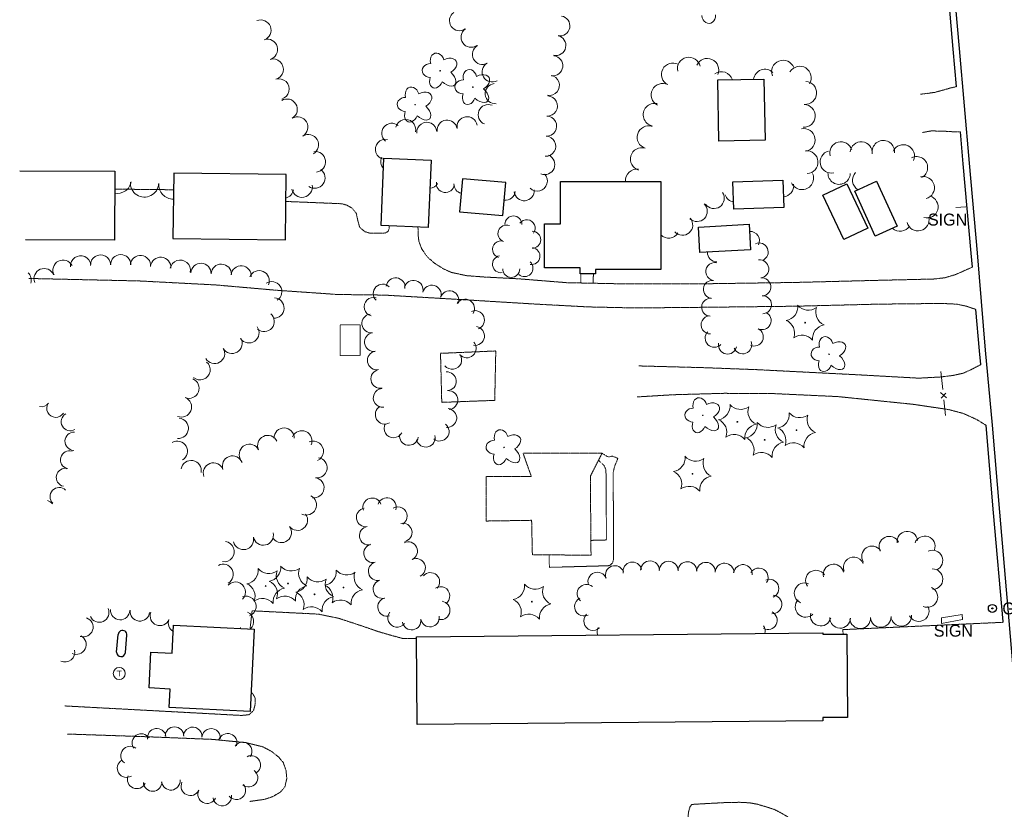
# Model space of a CAD drawing. Extents: x 386588 to 390135, y 96998 to 113606.
# Tile 38 of 92: x 387476 to 387870, y 100516 to 100832. Entities that reach past the tile are written whole.
import ezdxf
from ezdxf.enums import TextEntityAlignment as Align

# ---------------------------------------------------------------- set-up
doc = ezdxf.new("R2010")
doc.units = 0
doc.header["$MEASUREMENT"] = 0
doc.linetypes.add('Wisdot3', pattern=[0.1875, 0.125, -0.0625])
doc.linetypes.add('Wisdot5', pattern=[0.1, 0.05, -0.05])
for name, color, linetype, lineweight in [('E_BLD', 241, 'Continuous', 25), ('E_DWY', 2, 'Wisdot3', 15), ('E_LAND_Vegetation', 3, 'Continuous', 15), ('E_MISCPROP_Railing', 30, 'Continuous', 15), ('E_MISCPROP_Solid', 241, 'Continuous', 15), ('E_PATH_Sidewalk', 2, 'Wisdot5', 15), ('E_RDWY', 21, 'Continuous', 25), ('E_SGN', 21, 'Continuous', 15), ('E_UTL_EGuyWire', 200, 'Continuous', 25)]:
    doc.layers.add(name, color=color, linetype=linetype, lineweight=lineweight)
doc.styles.add('Style-dot_font5', font='dot_font5.shx')

# ---------------------------------------------------------------- blocks, each defined once
blk = doc.blocks.new('BSGN')
at = {"layer": 'E_SGN', "style": 'Style-dot_font5'}
blk.add_text('SIGN', height=12, dxfattribs=at).set_placement((0, 0), align=Align.MIDDLE_CENTER)
blk = doc.blocks.new('GUY')
at = {"layer": 'E_UTL_EGuyWire'}
for radius in [4, 0.5]:
    blk.add_circle((0, 0), radius, dxfattribs=at)
at = {"layer": 'E_UTL_EGuyWire', "style": 'Style-dot_font5'}
blk.add_text('GUY', height=12, dxfattribs=at).set_placement((10, 0), align=Align.MIDDLE_LEFT)
blk = doc.blocks.new('CTRE')
at = {"layer": 'E_LAND_Vegetation'}
blk.add_circle((0, 0), 0.223, dxfattribs=at)
for centre, start, end in [((-11.97, 8.96), 280.2067, 5.9716), ((1.81, 14.92), 220.2113, 305.9762), ((13.83, 5.89), 160.2113, 245.9762), ((-13.83, -5.9), 340.2113, 65.9762), ((-1.81, -14.93), 40.2113, 125.9762)]:
    blk.add_arc(centre, 7.87, start, end, dxfattribs=at)
at = {"layer": 'E_LAND_Vegetation', "extrusion": (0, 0, -1)}
blk.add_arc((-12.03, -9.04), 7.87, 354.0728, 79.7489, dxfattribs=at)
blk = doc.blocks.new('SIGN')
at = {"layer": 'E_SGN', "lineweight": 13, "style": 'Style-dot_font5'}
blk.add_text('SIGN', height=12, dxfattribs=at).set_placement((0, 0), align=Align.MIDDLE_CENTER)
blk = doc.blocks.new('TANK')
at = {"layer": 'E_MISCPROP_Solid'}
blk.add_circle((0, 0), 10.9, dxfattribs=at)
at = {"layer": 'E_MISCPROP_Solid', "style": 'Style-dot_font5', "width": 1.111111}
blk.add_text('T', height=10.8, dxfattribs=at).set_placement((0, 0), align=Align.MIDDLE_CENTER)
blk = doc.blocks.new('DTRE')
at = {"layer": 'E_LAND_Vegetation'}
blk.add_circle((-0.18, 0), 0.183, dxfattribs=at)
for centre, major_axis, ratio in [((-1.87, 5.32), (1.36, -4.98), 0.782863), ((4.06, 2.74), (-5.27, -2.93), 0.691916), ((-5.87, 0.15), (4.93, -0.12), 0.832022), ((-2.49, -5.24), (1.8, 4.86), 0.716896), ((3.54, -3.71), (-5.01, 4.58), 0.560249)]:
    blk.add_ellipse(centre, major_axis=major_axis, ratio=ratio, start_param=1.570796, end_param=4.712389, dxfattribs=at)

msp = doc.modelspace()

# ---------------------------------------------------------------- linework, layer by layer
at = {"layer": 'E_BLD'}
for p, q in [((387755.42, 100807.8), (387773.89, 100808.15)), ((387755.89, 100783.28), (387755.42, 100807.8)), ((387773.89, 100808.15), (387774.36, 100783.63)), ((387774.36, 100783.63), (387755.89, 100783.28)), ((387755.89, 100783.28), (387755.89, 100783.28)), ((387774.36, 100783.63), (387774.36, 100783.63)), ((387620.7, 100749.5), (387621.8, 100776.51)), ((387621.8, 100776.51), (387640.72, 100775.74)), ((387640.72, 100775.74), (387639.62, 100748.73)), ((387640.72, 100775.74), (387640.72, 100775.74)), ((387476.11, 100771.37), (387514.16, 100771.23)), ((387514.16, 100771.23), (387514.06, 100743.71)), ((387537.72, 100770.46), (387537.44, 100744.29)), ((387582.71, 100769.98), (387537.72, 100770.46)), ((387582.42, 100743.8), (387582.71, 100769.98)), ((387582.71, 100769.98), (387582.71, 100769.98)), ((387653.27, 100768.27), (387652.09, 100755.02)), ((387670.67, 100766.72), (387653.27, 100768.27)), ((387669.49, 100753.47), (387670.67, 100766.72)), ((387670.67, 100766.72), (387670.67, 100766.72)), ((387692.57, 100767.12), (387692.57, 100767.12)), ((387692.57, 100767.12), (387732.72, 100767.12)), ((387692.57, 100750.23), (387692.57, 100767.12)), ((387732.72, 100767.12), (387732.72, 100731.84)), ((387761.49, 100767.06), (387781.5, 100767.72)), ((387761.85, 100756.1), (387761.49, 100767.06)), ((387761.49, 100767.06), (387761.49, 100767.06)), ((387781.5, 100767.72), (387781.86, 100756.76)), ((387797.47, 100761.63), (387807.09, 100766.2)), ((387807.09, 100766.2), (387815.53, 100748.42)), ((387810.26, 100763.24), (387819.02, 100767.24)), ((387819.02, 100767.24), (387819.02, 100767.24)), ((387819.02, 100767.24), (387827.25, 100749.21)), ((387818.49, 100745.21), (387810.26, 100763.24)), ((387810.26, 100763.24), (387810.26, 100763.24)), ((387805.92, 100743.85), (387797.47, 100761.63)), ((387652.09, 100755.02), (387652.09, 100755.02)), ((387652.09, 100755.02), (387669.49, 100753.47)), ((387781.86, 100756.76), (387761.85, 100756.1)), ((387781.86, 100756.76), (387781.86, 100756.76)), ((387669.49, 100753.47), (387669.49, 100753.47)), ((387686.05, 100732.56), (387686.05, 100750.23)), ((387686.05, 100750.23), (387692.57, 100750.23)), ((387692.57, 100750.23), (387692.57, 100750.23)), ((387747.72, 100748.87), (387768, 100750.03)), ((387768, 100750.03), (387768, 100750.03)), ((387768, 100750.03), (387768.58, 100739.8)), ((387620.7, 100749.5), (387620.7, 100749.5)), ((387639.62, 100748.73), (387620.7, 100749.5)), ((387639.62, 100748.73), (387639.62, 100748.73)), ((387748.3, 100738.65), (387747.72, 100748.87)), ((387747.72, 100748.87), (387747.72, 100748.87)), ((387815.53, 100748.42), (387805.92, 100743.85)), ((387815.53, 100748.42), (387815.53, 100748.42)), ((387827.25, 100749.21), (387818.49, 100745.21)), ((387514.06, 100743.71), (387478.42, 100743.84)), ((387514.06, 100743.71), (387514.06, 100743.71)), ((387537.44, 100744.29), (387582.42, 100743.8)), ((387537.44, 100744.29), (387537.44, 100744.29)), ((387582.42, 100743.8), (387582.42, 100743.8)), ((387805.92, 100743.85), (387805.92, 100743.85)), ((387818.49, 100745.21), (387818.49, 100745.21)), ((387768.58, 100739.8), (387748.3, 100738.65)), ((387768.58, 100739.8), (387768.58, 100739.8)), ((387700.34, 100732.56), (387686.05, 100732.56)), ((387686.05, 100732.56), (387686.05, 100732.56)), ((387700.34, 100730.18), (387700.34, 100732.56)), ((387700.34, 100732.56), (387700.34, 100732.56)), ((387732.72, 100731.84), (387706.57, 100731.84)), ((387706.57, 100731.84), (387706.57, 100730.18)), ((387732.72, 100731.84), (387732.72, 100731.84)), ((387706.57, 100730.18), (387700.34, 100730.18)), ((387700.34, 100730.18), (387700.34, 100730.18)), ((387706.57, 100730.18), (387706.57, 100730.18)), ((387537.16, 100578.21), (387537.71, 100589.48)), ((387537.71, 100589.48), (387569.97, 100587.89)), ((387514.89, 100578.69), (387515.55, 100585.75)), ((387518.38, 100578.46), (387519.04, 100585.45)), ((387569.97, 100587.89), (387568.34, 100554.88)), ((387569.97, 100587.89), (387569.97, 100587.89)), ((387634.88, 100584.85), (387797.46, 100586.36)), ((387634.88, 100584.85), (387634.88, 100584.85)), ((387635.21, 100549.64), (387634.88, 100584.85)), ((387797.46, 100586.36), (387797.46, 100586.36)), ((387797.46, 100586.36), (387797.46, 100585.81)), ((387797.46, 100585.81), (387807.06, 100585.9)), ((387797.46, 100585.81), (387797.46, 100585.81)), ((387807.06, 100585.9), (387807.38, 100552.54)), ((387527.9, 100564.31), (387528.61, 100578.63)), ((387528.61, 100578.63), (387537.16, 100578.21)), ((387537.16, 100578.21), (387537.16, 100578.21)), ((387536.34, 100563.89), (387527.9, 100564.31)), ((387535.97, 100556.47), (387536.34, 100563.89)), ((387536.34, 100563.89), (387536.34, 100563.89)), ((387568.34, 100554.88), (387535.97, 100556.47)), ((387535.97, 100556.47), (387535.97, 100556.47)), ((387568.34, 100554.88), (387568.34, 100554.88)), ((387797.51, 100551.15), (387635.21, 100549.64)), ((387635.21, 100549.64), (387635.21, 100549.64)), ((387807.38, 100552.54), (387797.5, 100552.45)), ((387797.5, 100552.45), (387797.5, 100552.45)), ((387797.5, 100552.45), (387797.51, 100551.15)), ((387807.38, 100552.54), (387807.38, 100552.54))]:
    msp.add_line(p, q, dxfattribs=at)
for centre, start, end in [((387517.3, 100585.59), 355.4149, 177.8753), ((387516.64, 100578.63), 178.234, 354.2513)]:
    msp.add_arc(centre, 1.75, start, end, dxfattribs=at)
at = {"layer": 'E_DWY', "flags": 128}
for points in [[(387850.99, 100805.13), (387848.68, 100804.62), (387845.29, 100803.64), (387842.24, 100802.84), (387839.59, 100802.45), (387836.51, 100802.08)], [(387852.56, 100787.05), (387849.12, 100787.09), (387845.47, 100787.32), (387840.82, 100787.39), (387837.32, 100786.76)], [(387537.65, 100763.83), (387514.14, 100764.09)], [(387623.96, 100749.37), (387623.96, 100748.27), (387623.49, 100747.14), (387622.39, 100746.52), (387620.51, 100746.42), (387616.07, 100746.5), (387614.21, 100747.05), (387612.15, 100748.81), (387611.37, 100751.64), (387610.82, 100754.35), (387609.17, 100756.44), (387607.09, 100757.62), (387605.08, 100758.23), (387582.59, 100759.15)], [(387857.32, 100732.83), (387850.53, 100729.86), (387846.37, 100728.59), (387841.77, 100728.08), (387817.57, 100727.51), (387786.42, 100726.71), (387745.17, 100726.1), (387714.44, 100726.21), (387695.09, 100726.61), (387676.14, 100728.14), (387661.98, 100728.89), (387654.81, 100729.44), (387648.8, 100730.75), (387645.61, 100732.19), (387642.14, 100734.4), (387639.21, 100736.95), (387637.02, 100740.08), (387635.86, 100743.09), (387635.5, 100746.04), (387635.49, 100748.9)], [(387479.73, 100728.31), (387523.95, 100727.31), (387554.45, 100725.72), (387578.62, 100723.6), (387603.25, 100721.89), (387622.01, 100721.65), (387654.5, 100719.75), (387682.77, 100718.03), (387703.71, 100716.91), (387722.27, 100716.5), (387749.98, 100716.76), (387786.39, 100717.19), (387819.21, 100718.01), (387845.17, 100718.31), (387851.15, 100718.01), (387854.86, 100717.21), (387858.75, 100715.9)], [(387666.62, 100699.27), (387644.5, 100698.32), (387645, 100678.69), (387666.2, 100679.48)], [(387666.2, 100679.48), (387666.62, 100699.27)], [(387860.65, 100693.8), (387857.27, 100692.02), (387853.73, 100690.38), (387849.67, 100689.48), (387844.65, 100688.85), (387835.84, 100688.38), (387810.87, 100689.76), (387771.18, 100691.78), (387749.97, 100692.58), (387723.91, 100693.28)], [(387723.21, 100680.87), (387737.65, 100681.74), (387758, 100682.31), (387777.47, 100682.21), (387803.5, 100681), (387833.86, 100677.88), (387847.86, 100675.8), (387853.67, 100674.25), (387858.98, 100671.85), (387862.88, 100669.47)], [(387677.51, 100658.35), (387680.88, 100648.94), (387662.73, 100648.95), (387662.76, 100631.16), (387680.96, 100631.45), (387681.26, 100617.68), (387704.73, 100617.46), (387704.46, 100649.09)], [(387704.46, 100649.09), (387709.17, 100658.32), (387677.51, 100658.35)], [(387568.31, 100587.97), (387569.1, 100595.21), (387595.61, 100593.88), (387603.69, 100592.22), (387612.43, 100589.36), (387619.78, 100586.82), (387625.43, 100585.2), (387629.59, 100584.07), (387634.89, 100584.12)], [(387869.63, 100590.6), (387805.53, 100587.67), (387805.58, 100585.89)], [(387494.13, 100557.11), (387542.02, 100554.54), (387564.83, 100553.3), (387567.86, 100553.59), (387569.68, 100555.29), (387570.34, 100557.79), (387570.26, 100560.48), (387569.08, 100562.44), (387568.73, 100562.65)], [(387568.21, 100518.87), (387574.16, 100519.71), (387577.39, 100520.82), (387580.54, 100522.66), (387582.23, 100524.8), (387583, 100528.02), (387582.68, 100531.32), (387581.57, 100534.46), (387579.65, 100536.71), (387576.92, 100538.88), (387573.32, 100540.78), (387566.68, 100542.4), (387553.23, 100543.72), (387526.02, 100544.81), (387495.07, 100545.86)], [(387807.98, 100476.43), (387807.51, 100478.54), (387805.88, 100480.37), (387804.59, 100481.54), (387802.94, 100482.51), (387801.11, 100483.14), (387799.25, 100483.39), (387796.26, 100483.8), (387793.76, 100484.05), (387792.55, 100484.41), (387791.57, 100485.61), (387791.06, 100487.55), (387791.16, 100498.31), (387791.01, 100501.57), (387790.3, 100504.51), (387789.2, 100506.5), (387787.67, 100508.4), (387785.62, 100510.73), (387783.28, 100512.81), (387780.77, 100514.24), (387778.11, 100515.65), (387774.85, 100516.68), (387771.31, 100517.74), (387768.24, 100518.31), (387764.19, 100518.51), (387760, 100518.49), (387745.95, 100517.73), (387744.99, 100517.59), (387744.28, 100516.55), (387743.76, 100514.68), (387740.6, 100485.95), (387739.96, 100484.76), (387738.95, 100484.12), (387737.31, 100483.86), (387700.92, 100485.67), (387659.47, 100486.36), (387634.18, 100486.55), (387622.57, 100486.46), (387618.08, 100486.32), (387612.09, 100486.76), (387600.91, 100489.69)]]:
    msp.add_lwpolyline(points, dxfattribs=at)
at = {"layer": 'E_LAND_Vegetation'}
for centre, radius, start, end in [((387652.12, 100831.55), 4.03, 124.9771, 304.9771), ((387692.24, 100829.45), 4.03, 259.8706, 79.8706), ((387572.57, 100827.7), 4.14, 291.5136, 111.5136), ((387656.73, 100824.92), 4.03, 124.4269, 304.4269), ((387690.64, 100821.63), 4.03, 257.4063, 77.4063), ((387575.16, 100820.03), 4.14, 286.1315, 106.1315), ((387661.26, 100818.05), 4.03, 119.0954, 299.0954), ((387689.4, 100813.49), 4.03, 262.9326, 82.9326), ((387577.49, 100812.06), 4.14, 286.4684, 106.4684), ((387665.18, 100811.01), 4.03, 119.0954, 299.0954), ((387737.51, 100810.02), 4.58, 63.252, 243.252), ((387743.89, 100812.3), 4.58, 12.3365, 192.3365), ((387751.26, 100811.83), 4.58, 335.985, 155.985), ((387781.59, 100811.11), 4.6, 21.4072, 201.4072), ((387788.27, 100808.67), 4.6, 328.5935, 148.5935), ((387688.05, 100805.65), 4.03, 259.8538, 79.8538), ((387756.93, 100806.52), 4.58, 17.5956, 126.0126), ((387774.34, 100807.49), 4.6, 46.9964, 172.7641), ((387579.83, 100804.12), 4.14, 286.4684, 106.4684), ((387666.41, 100802.32), 4.03, 95.4595, 275.4595), ((387733.38, 100801.83), 4.58, 63.252, 243.252), ((387790.39, 100802.63), 4.6, 266.3286, 86.3286), ((387687.27, 100797.38), 4.03, 267.6337, 87.6337), ((387583.07, 100796.04), 4.14, 300.6653, 120.6653), ((387663.6, 100793.91), 4.03, 67.9149, 247.9149), ((387730.21, 100793.86), 4.58, 77.3573, 257.3573), ((387789.83, 100793.43), 4.6, 266.829, 86.829), ((387686.94, 100789.33), 4.03, 267.6097, 87.6097), ((387587.31, 100788.91), 4.14, 300.9523, 120.9523), ((387625.02, 100786.43), 4.03, 50.457, 230.457), ((387630.53, 100787.97), 4.03, 346.1747, 166.1747), ((387639, 100786.82), 4.03, 4.0977, 184.0977), ((387647.14, 100787.73), 4.03, 8.1301, 188.1301), ((387655.15, 100789.07), 4.03, 9.7786, 189.7786), ((387727.77, 100784.84), 4.58, 72.3687, 252.3687), ((387591.57, 100781.8), 4.14, 300.9523, 120.9523), ((387789.8, 100783.74), 4.6, 281.1726, 101.1726), ((387622.49, 100780.02), 4.03, 79.1541, 259.1541), ((387686.6, 100781.28), 4.03, 267.6097, 87.6097), ((387804.74, 100778.59), 4.47, 15.1895, 195.1895), ((387812.84, 100778.58), 4.47, 354.8482, 174.8482), ((387821.71, 100779.09), 4.47, 353.8986, 173.8986), ((387829.69, 100777.42), 4.47, 335.0567, 155.0567), ((387594.34, 100774.98), 4.14, 278.1432, 98.1432), ((387686.21, 100773.91), 4.03, 247.4603, 67.4603), ((387725.07, 100776.12), 4.58, 73.6603, 253.6603), ((387790.93, 100774.88), 4.6, 274.186, 94.186), ((387800.87, 100774.98), 4.47, 103.5904, 283.5904), ((387624.63, 100775.02), 4.03, 153.2683, 221.9508), ((387834.97, 100772.66), 4.47, 297.26, 117.26), ((387594.17, 100768.57), 4.14, 234.7339, 54.7339), ((387683.24, 100767.31), 4.03, 223.7496, 43.7496), ((387723.11, 100767.53), 4.58, 82.3944, 185.0691), ((387789.16, 100768.48), 4.6, 204.6359, 24.6359), ((387804.01, 100770.47), 4.47, 177.8648, 357.8648), ((387813.85, 100767.67), 4.47, 136.6612, 239.0177), ((387515.12, 100768), 5.67, 260.0118, 350.5321), ((387526.05, 100766.55), 5.67, 176.9313, 356.9313), ((387537.48, 100765.78), 5.67, 174.1541, 271.3508), ((387640.22, 100768.11), 3.61, 270.6839, 329.9213), ((387646.45, 100766.35), 3.61, 171.7919, 351.7919), ((387653.48, 100766.01), 3.61, 177.8692, 258.3195), ((387781.24, 100765.53), 4.6, 276.0328, 6.6602), ((387837.69, 100764.66), 4.47, 284.93, 104.93), ((387581.6, 100764.5), 4.14, 284.0318, 350.8934), ((387589.07, 100764.92), 4.14, 191.172, 11.172), ((387670.42, 100763.63), 4.03, 264.5955, 352.1635), ((387677.99, 100763.45), 4.03, 185.4701, 5.4701), ((387753.93, 100760.41), 4.1, 214.8832, 34.8832), ((387762.34, 100763.01), 4.1, 196.375, 261.8589), ((387747.15, 100755.21), 4.1, 226.2298, 46.2298), ((387839.14, 100756.99), 4.47, 254.4317, 74.4317), ((387673.67, 100749.95), 3.4, 359.3525, 179.3525), ((387678.95, 100748.44), 3.4, 323.1914, 143.1914), ((387741.33, 100749.71), 4.1, 221.003, 41.003), ((387835.55, 100751.79), 4.47, 193.8883, 13.8883), ((387670.89, 100746.3), 3.4, 70.0536, 250.0536), ((387681.22, 100743.83), 3.4, 269.6158, 89.6158), ((387730.62, 100753.03), 4.1, 300.9407, 302.495), ((387735.81, 100748.49), 4.1, 221.0755, 333.1205), ((387768.5, 100743.5), 3.63, 331.4143, 95.2924), ((387828.41, 100751.66), 4.47, 227.5987, 326.8044), ((387668.74, 100739.92), 3.4, 72.6351, 252.6351), ((387771.99, 100738.89), 3.63, 293.336, 113.336), ((387680.89, 100737.28), 3.4, 261.4247, 81.4247), ((387754.99, 100738.57), 3.63, 175.9306, 271.5637), ((387493.45, 100731.62), 4.06, 27.5329, 207.5329), ((387500.48, 100733.36), 4.06, 5.4572, 185.4572), ((387508.47, 100733.68), 4.06, 1.8916, 181.8916), ((387516.54, 100733.79), 4.06, 0.4921, 180.4921), ((387524.45, 100733.47), 4.06, 354.9706, 174.9706), ((387532.53, 100732.76), 4.06, 354.9706, 174.9706), ((387540.37, 100731.63), 4.06, 349.4156, 169.4156), ((387548.65, 100730.35), 4.06, 357.6649, 177.6649), ((387668.69, 100734), 3.4, 98.9321, 278.9321), ((387678.11, 100732.44), 3.4, 227.1027, 47.1027), ((387754.31, 100731.04), 3.63, 80.6673, 260.6673), ((387772.21, 100732.13), 3.63, 276.4344, 96.4344), ((387476.68, 100727.72), 4.06, 341.6629, 45.2394), ((387485.89, 100728.24), 4.06, 22.4836, 202.4836), ((387556.75, 100730.02), 4.06, 357.6649, 177.6649), ((387564.74, 100729.33), 4.06, 354.7513, 174.7513), ((387571.92, 100727.4), 4.06, 337.0899, 157.0899), ((387672.82, 100732.12), 3.4, 180.0188, 0.0188), ((387576.95, 100722.99), 4.06, 303.6089, 123.6089), ((387626.53, 100724.8), 3.77, 352.9315, 172.9315), ((387633.75, 100723.78), 3.77, 344.9986, 164.9986), ((387753.32, 100723.92), 3.63, 83.4346, 263.4346), ((387773.03, 100724.91), 3.63, 276.4344, 96.4344), ((387621.35, 100722.25), 3.77, 45.4239, 225.4239), ((387641.03, 100721.83), 3.77, 344.9986, 164.9986), ((387648.1, 100719.58), 3.77, 341.6047, 161.6047), ((387577.84, 100716.47), 4.06, 267.1637, 87.1637), ((387617.72, 100716.95), 3.77, 74.6571, 254.6571), ((387654.34, 100716.27), 3.77, 327.668, 147.668), ((387752.63, 100716.79), 3.63, 86.7136, 266.7136), ((387773.34, 100717.78), 3.63, 272.1745, 92.1745), ((387658.3, 100711.64), 3.77, 291.7842, 111.7842), ((387773.17, 100711.44), 3.63, 244.5014, 64.5014), ((387573.94, 100711.11), 4.06, 228.9549, 48.9549), ((387616.81, 100710.32), 3.77, 97.8495, 277.8495), ((387752.4, 100709.72), 3.63, 92.8629, 272.8629), ((387567.83, 100706.56), 4.06, 214.9067, 34.9067), ((387658.32, 100705.29), 3.77, 260.6601, 80.6601), ((387754.04, 100704.39), 3.63, 135.777, 315.777), ((387770.05, 100704.88), 3.63, 244.5014, 64.5014), ((387561.1, 100702.34), 4.06, 210.0642, 30.0642), ((387617.84, 100702.85), 3.77, 97.8495, 277.8495), ((387654.99, 100700.31), 3.77, 222.3437, 42.3437), ((387765.39, 100701.75), 3.63, 201.8554, 21.8554), ((387554.08, 100698.27), 4.06, 210.0642, 30.0642), ((387619.03, 100695.5), 3.77, 100.5434, 280.5434), ((387759.36, 100701.64), 3.63, 168.9606, 348.9606), ((387548.27, 100691.74), 4.06, 229.9654, 49.9654), ((387649.21, 100695.7), 3.77, 217.9323, 37.9323), ((387620.41, 100688.09), 3.77, 100.5434, 280.5434), ((387647.04, 100687.13), 3.77, 274.6603, 94.6603), ((387543.85, 100684.36), 4.06, 248.0781, 68.0781), ((387621.36, 100680.48), 3.77, 96.1139, 276.1139), ((387647.65, 100679.62), 3.77, 274.6603, 94.6603), ((387540.82, 100676.83), 4.06, 248.0781, 68.0781), ((387484.78, 100680.57), 3.65, 258.4144, 323.0665), ((387490.55, 100676.33), 3.65, 147.7203, 327.7203), ((387622.18, 100673.75), 3.77, 119.9076, 299.9076), ((387647.22, 100672.43), 3.77, 264.3523, 84.3523), ((387496.36, 100670.95), 3.65, 120.0311, 300.0311), ((387539.57, 100668.31), 4.06, 264.7051, 84.7051), ((387581.91, 100664.39), 4.06, 359.8942, 179.8942), ((387588.99, 100663.28), 4.06, 335.985, 155.985), ((387625.7, 100668.31), 3.77, 150.8398, 330.8398), ((387644.15, 100666.97), 3.77, 231.2443, 51.2443), ((387497.87, 100663.12), 3.65, 88.155, 268.155), ((387575.36, 100661.41), 4.06, 25.6025, 205.6025), ((387631.83, 100665.28), 3.77, 171.4276, 351.4276), ((387638.6, 100664.54), 3.77, 193.4052, 13.4052), ((387539.2, 100659.12), 4.06, 300.6695, 120.6695), ((387568.04, 100657.91), 4.06, 25.6025, 205.6025), ((387593.62, 100659.11), 4.06, 293.9002, 113.9002), ((387496.07, 100655.64), 3.65, 73.8722, 253.8722), ((387561.27, 100653.2), 4.06, 20.1197, 200.1197), ((387595.08, 100652.52), 4.06, 261.263, 81.263), ((387494.39, 100648.63), 3.65, 77.0299, 257.0299), ((387544.71, 100651.36), 4.06, 349.8174, 169.8174), ((387553.64, 100650.41), 4.06, 20.1197, 200.1197), ((387593.85, 100644.5), 4.06, 261.263, 81.263), ((387491.9, 100640.94), 3.65, 46.0715, 226.0715), ((387590.84, 100637.63), 4.06, 244.1827, 64.1827), ((387617.13, 100636.67), 3.71, 19.0846, 199.0846), ((387623.08, 100636.79), 3.71, 342.5734, 162.5734), ((387486.37, 100635.82), 3.65, 37.7342, 76.8074), ((387614.55, 100632.61), 3.71, 99.4828, 279.4828), ((387627.46, 100633.1), 3.71, 301.3726, 121.3726), ((387587.28, 100631.48), 4.06, 217.2914, 37.2914), ((387580.82, 100626.56), 4.06, 217.2914, 37.2914), ((387615.77, 100625.3), 3.71, 99.4828, 279.4828), ((387629.39, 100626.58), 3.71, 282.8626, 102.8626), ((387565.66, 100623.76), 4.06, 192.5882, 12.5882), ((387573.58, 100625.53), 4.06, 192.5882, 12.5882), ((387824.09, 100620.91), 4.12, 26.0198, 206.0198), ((387831.3, 100622.91), 4.12, 6.7981, 186.7981), ((387838.27, 100621.03), 4.12, 340.3215, 160.3215), ((387557.91, 100618.91), 4.06, 261.6486, 81.6486), ((387617.5, 100618.24), 3.71, 104.0297, 284.0297), ((387631.57, 100619.14), 3.71, 295.4468, 115.4468), ((387817.15, 100617.03), 4.12, 33.9374, 213.9374), ((387634.75, 100612.45), 3.71, 295.4468, 115.4468), ((387809.79, 100612.59), 4.12, 22.1637, 202.1637), ((387841.35, 100615.32), 4.12, 295.0359, 115.0359), ((387557.55, 100609.82), 4.06, 298.6603, 118.6603), ((387619.34, 100611.08), 3.71, 104.7371, 284.7371), ((387714.25, 100609.52), 3.74, 20.3932, 200.3932), ((387721.29, 100611.01), 3.74, 11.4299, 191.4299), ((387728.33, 100611.44), 3.74, 358.8392, 178.8392), ((387735.8, 100611.29), 3.74, 358.8392, 178.8392), ((387743.28, 100611.14), 3.74, 358.8392, 178.8392), ((387750.7, 100610.87), 3.74, 357.4075, 177.4075), ((387758.17, 100610.53), 3.74, 357.4075, 177.4075), ((387765.52, 100609.97), 3.74, 353.9808, 173.9808), ((387771.86, 100608.56), 3.74, 326.8127, 146.8127), ((387801.77, 100609.76), 4.12, 13.4467, 193.4467), ((387640.45, 100606.79), 3.71, 318.2318, 138.2318), ((387707.24, 100606.92), 3.74, 20.3932, 200.3932), ((387794.72, 100607.32), 4.12, 33.6089, 213.6089), ((387841.38, 100607.85), 4.12, 271.4498, 91.4498), ((387562.38, 100602.7), 4.06, 315.8275, 135.8275), ((387621.22, 100603.91), 3.71, 104.6271, 284.6271), ((387644.52, 100601.16), 3.71, 303.8332, 123.8332), ((387702.93, 100602.08), 3.74, 50.4635, 230.4635), ((387776.12, 100604.1), 3.74, 293.1606, 113.1606), ((387790.18, 100602.26), 4.12, 66.9713, 246.9713), ((387839.32, 100600.74), 4.12, 246.5389, 66.5389), ((387566.66, 100597.01), 4.06, 290.8434, 110.8434), ((387623.09, 100596.74), 3.71, 104.6271, 284.6271), ((387777.35, 100597.78), 3.74, 265.8066, 85.8066), ((387644.58, 100595.37), 3.71, 261.4227, 81.4227), ((387701.91, 100596.88), 3.74, 115.6809, 295.6809), ((387790.57, 100596.77), 4.12, 136.2298, 316.2298), ((387835.88, 100595.1), 4.12, 207.2645, 27.2645), ((387507.93, 100594.52), 3.9, 204.5995, 24.5995), ((387516.32, 100595.5), 3.9, 177.118, 357.118), ((387524.2, 100595), 3.9, 173.8986, 353.8986), ((387532.21, 100593.18), 3.9, 158.3966, 338.3966), ((387565.68, 100590.97), 4.06, 312.2077, 66.1055), ((387627.12, 100592.35), 3.71, 142.5119, 322.5119), ((387640.26, 100592.48), 3.71, 189.2803, 9.2803), ((387705.57, 100591.11), 3.74, 133.9424, 313.9424), ((387775.47, 100591.42), 3.74, 242.8831, 62.8831), ((387796.64, 100593.26), 4.12, 165.329, 345.329), ((387804.39, 100592.37), 4.12, 178.0345, 358.0345), ((387812.44, 100592.25), 4.12, 183.2467, 3.2467), ((387820.66, 100592.72), 4.12, 183.2467, 3.2467), ((387828.88, 100593.18), 4.12, 183.2467, 3.2467), ((387501.58, 100588.67), 3.9, 251.2804, 71.2804), ((387539.44, 100590.42), 3.9, 159.8623, 241.7006), ((387560.44, 100588.29), 4.06, 358.2253, 4.1322), ((387632.95, 100591.29), 3.71, 189.2803, 9.2803), ((387710.89, 100586.91), 3.74, 153.4612, 201.9033), ((387770.71, 100587.03), 3.74, 346.2006, 35.3268), ((387498.82, 100581.67), 3.9, 243.6058, 63.6058), ((387494.24, 100578.63), 3.9, 245.3649, 12.7858), ((387524.78, 100542.27), 3.71, 32.7605, 212.7605), ((387530.95, 100544.38), 3.71, 8.4245, 188.4245), ((387538.08, 100545.02), 3.71, 0.6225, 180.6225), ((387545.33, 100544.93), 3.71, 355.6273, 175.6273), ((387552.72, 100544.36), 3.71, 355.6273, 175.6273), ((387559.34, 100542.37), 3.71, 340.2662, 160.2662), ((387565.33, 100538.91), 3.71, 325.6579, 145.6579), ((387520.26, 100537.25), 3.71, 52.198, 232.198), ((387518.86, 100532.19), 3.71, 121.3307, 301.3307), ((387568.78, 100533.49), 3.71, 297.2645, 117.2645), ((387567.66, 100528.38), 3.71, 231.4722, 51.4722), ((387522.93, 100527.69), 3.71, 156.4147, 336.4147), ((387529.3, 100526.63), 3.71, 182.2798, 2.2798), ((387536.59, 100527.12), 3.71, 185.468, 5.468), ((387544.4, 100524.93), 3.71, 154.5861, 334.5861), ((387562.81, 100523.35), 3.71, 218.8287, 38.8287), ((387551.09, 100521.74), 3.71, 154.5861, 334.5861), ((387557.14, 100520.81), 3.71, 187.7548, 7.7548)]:
    msp.add_arc(centre, radius, start, end, dxfattribs=at)
msp.add_ellipse((387751.84, 100833.71), major_axis=(-0.17, 3.29), ratio=0.832022, start_param=1.570796, end_param=4.712389, dxfattribs=at)
at = {"layer": 'E_MISCPROP_Railing'}
for p, q in [((387846.92, 100680.53), (387844.63, 100682.67)), ((387844.86, 100680.43), (387846.68, 100682.4))]:
    msp.add_line(p, q, dxfattribs=at)
at = {"layer": 'E_MISCPROP_Railing', "flags": 128}
for points in [[(387845.47, 100683.84), (387844.73, 100691)], [(387846.54, 100673.4), (387845.9, 100679.69)]]:
    msp.add_lwpolyline(points, dxfattribs=at)
at = {"layer": 'E_PATH_Sidewalk', "flags": 128}
for points in [[(387700.6, 100726.5), (387700.66, 100730.18)], [(387705.61, 100726.4), (387705.67, 100730.18)], [(387687.99, 100617.62), (387688.06, 100612.61), (387711.53, 100613.26), (387712.31, 100613.41), (387713.25, 100614.29), (387713.77, 100615.65), (387713.6, 100650.78), (387714.18, 100653.09), (387715.48, 100656.26), (387713.29, 100657.14), (387712.29, 100656.9), (387711.27, 100656.95), (387709.17, 100658.32)], [(387707.72, 100655.48), (387710.02, 100653.34), (387710.69, 100651.66), (387710.78, 100647.68), (387710.9, 100623.58), (387704.68, 100623.41)]]:
    msp.add_lwpolyline(points, dxfattribs=at)
msp.add_lwpolyline([(387604.36, 100697.48), (387604.32, 100709.69), (387612.34, 100709.71), (387612.37, 100697.5)], close=True, dxfattribs=at)
at = {"layer": 'E_RDWY', "flags": 128}
for points in [[(387871.07, 100196.04), (387871.29, 100198.85), (387874.26, 100242.49), (387878.22, 100301.85), (387880.44, 100357.46), (387881.18, 100407.65), (387880.87, 100437.87), (387880.25, 100456.58), (387878.46, 100500.44), (387876.48, 100535.71), (387874.48, 100562.96), (387872.09, 100591.16), (387868.27, 100634.71), (387865.37, 100669.59), (387862.64, 100699.57), (387859.34, 100738.63), (387856.17, 100774.49), (387852.17, 100820.42), (387848.64, 100860.9), (387844.74, 100906.24), (387841.29, 100945.55)], [(387850.99, 100805.13), (387849.68, 100820.2), (387846.15, 100860.69), (387842.25, 100906.02), (387841.2, 100917.97)], [(387857.32, 100732.83), (387856.85, 100738.42), (387853.68, 100774.27), (387852.56, 100787.05)], [(387860.65, 100693.8), (387860.15, 100699.35), (387858.75, 100715.9)], [(387869.63, 100590.6), (387869.6, 100590.94), (387865.78, 100634.49), (387862.88, 100669.38), (387862.88, 100669.47)]]:
    msp.add_lwpolyline(points, dxfattribs=at)
at = {"layer": 'E_SGN'}
msp.add_line((387850.76, 100756.7), (387854.76, 100757), dxfattribs=at)
at = {"layer": 'E_SGN', "flags": 128}
for points in [[(387853.27, 100593.72), (387844.97, 100592.36)], [(387853.38, 100591.69), (387853.27, 100593.72)], [(387844.97, 100592.36), (387845, 100590.13)], [(387845, 100590.13), (387853.38, 100591.69)]]:
    msp.add_lwpolyline(points, dxfattribs=at)

# ---------------------------------------------------------------- block references
at = {"layer": 'E_LAND_Vegetation'}
for name, p, xscale, yscale, zscale in [('DTRE', (387644.47, 100811.51), 0.6769248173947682, 0.6769248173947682, 0.6769248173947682), ('DTRE', (387657.59, 100804.92), 0.6769248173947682, 0.6769248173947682, 0.6769248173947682), ('DTRE', (387634.44, 100797.91), 0.6769248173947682, 0.6769248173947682, 0.6769248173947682), ('CTRE', (387790.4, 100710.62), 0.7108526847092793, 0.7108526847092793, 0.7108526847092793), ('DTRE', (387800.09, 100697.96), 0.6769248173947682, 0.6769248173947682, 0.6769248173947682), ('DTRE', (387749.57, 100673.49), 0.6769248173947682, 0.6769248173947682, 0.6769248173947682), ('CTRE', (387763.3, 100670.85), 0.7108526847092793, 0.7108526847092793, 0.7108526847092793), ('CTRE', (387786.97, 100667.54), 0.7108526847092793, 0.7108526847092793, 0.7108526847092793), ('DTRE', (387670.05, 100660.66), 0.6769248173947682, 0.6769248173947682, 0.6769248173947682), ('CTRE', (387774.21, 100663.65), 0.7108526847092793, 0.7108526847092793, 0.7108526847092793), ('CTRE', (387745.3, 100650.08), 0.7108526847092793, 0.7108526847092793, 0.7108526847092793), ('CTRE', (387574.52, 100605.16), 0.7108526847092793, 0.7108526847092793, 0.7108526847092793), ('CTRE', (387583.49, 100606.14), 0.7108526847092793, 0.7108526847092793, 0.7108526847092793), ('CTRE', (387594.12, 100601.81), 0.7108526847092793, 0.7108526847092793, 0.7108526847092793), ('CTRE', (387605.71, 100604.55), 0.7108526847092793, 0.7108526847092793, 0.7108526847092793), ('CTRE', (387681.08, 100598.86), 0.7108526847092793, 0.7108526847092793, 0.7108526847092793)]:
    msp.add_blockref(name, p, dxfattribs=dict(at, xscale=xscale, yscale=yscale, zscale=zscale))
at = {"layer": 'E_MISCPROP_Solid', "xscale": 0.2206654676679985, "yscale": 0.2206654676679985, "zscale": 0.2206654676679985}
msp.add_blockref('TANK', (387515.95, 100570.1), dxfattribs=at)
at = {"layer": 'E_SGN', "xscale": 0.3999999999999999, "yscale": 0.3999999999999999, "zscale": 0.3999999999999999}
for name, p in [('SIGN', (387847.4, 100751.89)), ('BSGN', (387849.74, 100587.25))]:
    msp.add_blockref(name, p, dxfattribs=at)
at = {"layer": 'E_UTL_EGuyWire', "xscale": 0.3999999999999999, "yscale": 0.3999999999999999, "zscale": 0.3999999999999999}
msp.add_blockref('GUY', (387865.32, 100596.17), dxfattribs=at)

doc.saveas('drawing.dxf')
